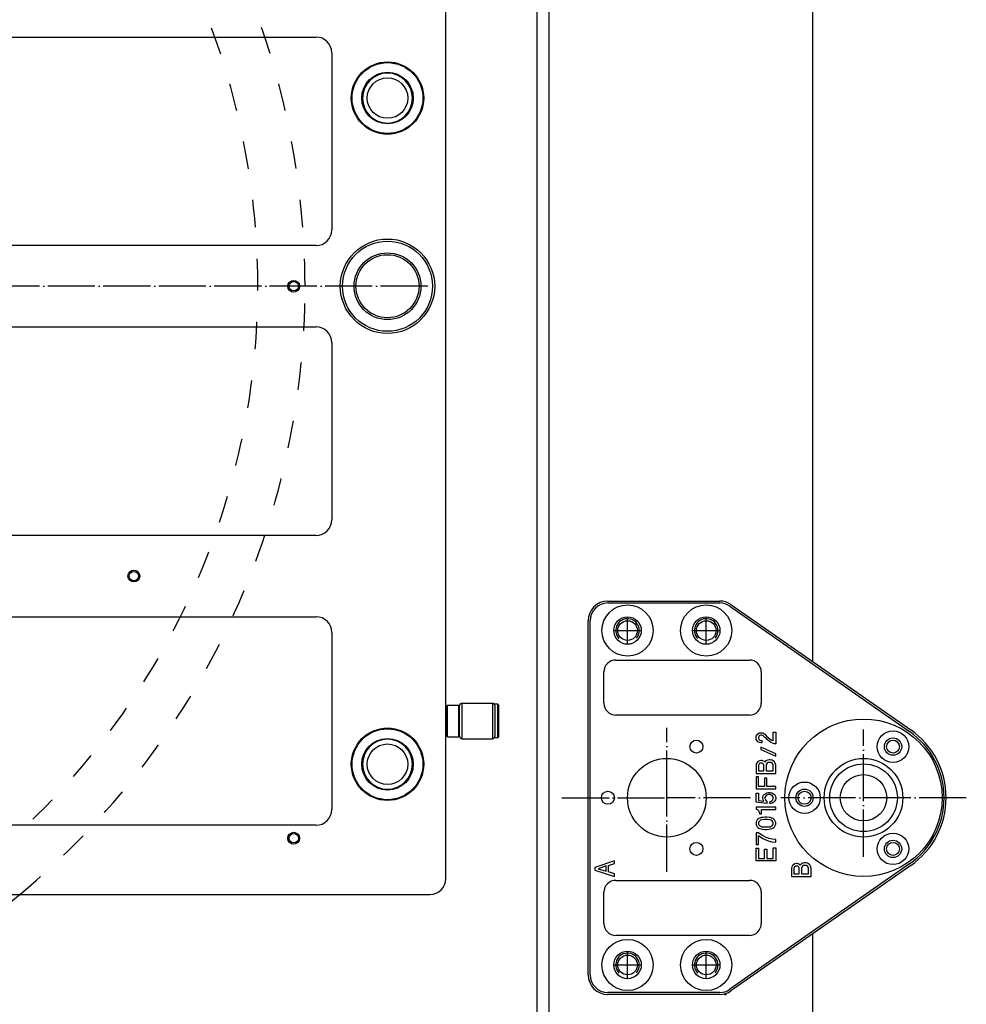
# Model space of a CAD drawing. Extents: x -1765 to 4890, y -3431 to 1272.
# Tile 86 of 189: x 1108 to 1349, y -1904 to -1654. Entities that reach past the tile are written whole.
import ezdxf

# ---------------------------------------------------------------- set-up
doc = ezdxf.new("R2010")
doc.units = 0
doc.linetypes.add('DASHED', pattern=[15, 7, -8])
doc.linetypes.add('DOT_CENTER', pattern=[14, 12, -1, 0, -1])
doc.layers.get('0').update_dxf_attribs({"linetype": 'CONTINUOUS'})
for name, color, linetype in [('1', 7, 'CONTINUOUS'), ('141', 7, 'CONTINUOUS'), ('16', 7, 'CONTINUOUS'), ('DIMPROHIDE', 7, 'CONTINUOUS')]:
    doc.layers.add(name, color=color, linetype=linetype)

# ---------------------------------------------------------------- blocks, each defined once
blk = doc.blocks.new('PIN__67', base_point=(1303, -1871.88))
at = {"layer": '1', "color": 4, "linetype": 'CONTINUOUS'}
for centre, radius in [((1323, -1851.88), 20), ((1330.5, -1838.89), 4), ((1330.5, -1838.89), 2.2), ((1323, -1851.88), 10), ((1323, -1851.88), 8.6), ((1323, -1851.88), 5.9), ((1308, -1851.88), 4), ((1308, -1851.88), 2.2), ((1330.5, -1864.87), 4), ((1330.5, -1864.87), 2.2)]:
    blk.add_circle(centre, radius, dxfattribs=at)
blk = doc.blocks.new('E7015-23251__68', base_point=(1246.31, -1901.88))
at = {"layer": '1', "color": 6, "linetype": 'CONTINUOUS'}
for p, q in [((1258, -1801.88), (1286.43, -1801.88)), ((1258, -1802.38), (1286.43, -1802.38)), ((1289, -1803.19), (1334.72, -1835.06)), ((1289.29, -1802.78), (1335.01, -1834.65)), ((1253, -1896.88), (1253, -1806.88)), ((1253.5, -1896.88), (1253.5, -1806.88)), ((1260, -1816.88), (1294, -1816.88)), ((1257, -1827.88), (1257, -1819.88)), ((1297, -1819.88), (1297, -1827.88)), ((1294, -1830.88), (1260, -1830.88)), ((1295.67, -1836.47), (1295.74, -1836.19)), ((1295.67, -1836.81), (1295.67, -1836.47)), ((1295.74, -1836.19), (1295.92, -1835.85)), ((1295.92, -1835.85), (1296.17, -1835.63)), ((1296.17, -1835.63), (1296.55, -1835.4)), ((1296.36, -1836.3), (1296.3, -1836.53)), ((1296.3, -1836.53), (1296.3, -1836.75)), ((1296.3, -1836.75), (1296.36, -1836.98)), ((1296.49, -1836.13), (1296.36, -1836.3)), ((1296.67, -1836.02), (1296.49, -1836.13)), ((1296.55, -1835.4), (1296.86, -1835.34)), ((1296.86, -1835.96), (1296.67, -1836.02)), ((1296.86, -1835.34), (1297.11, -1835.34)), ((1297.11, -1835.96), (1296.86, -1835.96)), ((1297.11, -1835.34), (1297.42, -1835.4)), ((1297.3, -1836.02), (1297.11, -1835.96)), ((1297.49, -1836.13), (1297.3, -1836.02)), ((1297.42, -1835.4), (1297.8, -1835.63)), ((1297.92, -1836.53), (1297.49, -1836.13)), ((1297.8, -1835.63), (1297.92, -1835.74)), ((1297.92, -1835.74), (1298.36, -1836.19)), ((1298.3, -1836.86), (1297.92, -1836.53)), ((1298.36, -1836.19), (1298.74, -1836.58)), ((1298.74, -1836.58), (1299.24, -1836.98)), ((1300.05, -1835.18), (1300.67, -1835.18)), ((1300.05, -1837.37), (1300.05, -1835.18)), ((1300.67, -1835.18), (1300.67, -1838.16)), ((1295.74, -1837.09), (1295.67, -1836.81)), ((1295.92, -1837.43), (1295.74, -1837.09)), ((1296.17, -1837.65), (1295.92, -1837.43)), ((1296.55, -1837.88), (1296.17, -1837.65)), ((1296.36, -1836.98), (1296.49, -1837.14)), ((1296.49, -1837.14), (1296.67, -1837.26)), ((1296.86, -1837.93), (1296.55, -1837.88)), ((1296.67, -1837.26), (1296.86, -1837.31)), ((1296.86, -1837.31), (1297.11, -1837.31)), ((1297.11, -1837.93), (1296.86, -1837.93)), ((1296.92, -1839.06), (1296.92, -1839.62)), ((1300.67, -1840.74), (1296.92, -1839.06)), ((1297.11, -1837.31), (1297.11, -1837.93)), ((1298.61, -1837.2), (1298.3, -1836.86)), ((1299.05, -1837.54), (1298.61, -1837.2)), ((1299.42, -1837.82), (1299.05, -1837.54)), ((1299.24, -1836.98), (1299.67, -1837.26)), ((1299.86, -1838.04), (1299.42, -1837.82)), ((1299.67, -1837.26), (1300.05, -1837.37)), ((1300.3, -1838.16), (1299.86, -1838.04)), ((1300.67, -1838.16), (1300.3, -1838.16)), ((1296.92, -1839.62), (1300.67, -1841.31)), ((1300.67, -1841.31), (1300.67, -1840.74)), ((1295.74, -1843.28), (1295.67, -1843.56)), ((1295.67, -1843.56), (1295.67, -1845.69)), ((1295.92, -1842.94), (1295.74, -1843.28)), ((1296.17, -1842.71), (1295.92, -1842.94)), ((1296.55, -1842.49), (1296.17, -1842.71)), ((1296.36, -1843.39), (1296.3, -1843.61)), ((1296.3, -1843.61), (1296.3, -1845.08)), ((1296.49, -1843.22), (1296.36, -1843.39)), ((1296.67, -1843.11), (1296.49, -1843.22)), ((1296.86, -1842.43), (1296.55, -1842.49)), ((1296.86, -1843.05), (1296.67, -1843.11)), ((1297.11, -1842.43), (1296.86, -1842.43)), ((1297.11, -1843.05), (1296.86, -1843.05)), ((1297.42, -1842.49), (1297.11, -1842.43)), ((1297.3, -1843.11), (1297.11, -1843.05)), ((1297.49, -1843.22), (1297.3, -1843.11)), ((1297.8, -1842.71), (1297.42, -1842.49)), ((1297.61, -1843.39), (1297.49, -1843.22)), ((1297.67, -1843.61), (1297.61, -1843.39)), ((1297.67, -1845.08), (1297.67, -1843.61)), ((1297.92, -1842.83), (1297.8, -1842.71)), ((1298.17, -1842.54), (1297.92, -1842.83)), ((1298.55, -1842.32), (1298.17, -1842.54)), ((1298.3, -1843.33), (1298.24, -1843.61)), ((1298.24, -1843.61), (1298.24, -1845.08)), ((1298.49, -1843.11), (1298.3, -1843.33)), ((1298.74, -1842.94), (1298.49, -1843.11)), ((1298.99, -1842.21), (1298.55, -1842.32)), ((1298.99, -1842.88), (1298.74, -1842.94)), ((1299.3, -1842.21), (1298.99, -1842.21)), ((1299.24, -1842.88), (1298.99, -1842.88)), ((1299.49, -1842.94), (1299.24, -1842.88)), ((1299.74, -1842.32), (1299.3, -1842.21)), ((1299.74, -1843.11), (1299.49, -1842.94)), ((1300.05, -1842.49), (1299.74, -1842.32)), ((1299.92, -1843.33), (1299.74, -1843.11)), ((1299.99, -1843.61), (1299.92, -1843.33)), ((1299.99, -1845.08), (1299.99, -1843.61)), ((1300.36, -1842.77), (1300.05, -1842.49)), ((1300.55, -1843.11), (1300.36, -1842.77)), ((1300.67, -1843.56), (1300.55, -1843.11)), ((1300.67, -1845.69), (1300.67, -1843.56)), ((1295.67, -1845.69), (1300.67, -1845.69)), ((1295.67, -1846.59), (1295.67, -1849.63)), ((1296.3, -1846.59), (1295.67, -1846.59)), ((1296.3, -1845.08), (1297.67, -1845.08)), ((1296.3, -1849.01), (1296.3, -1846.59)), ((1298.24, -1845.08), (1299.99, -1845.08)), ((1297.8, -1849.01), (1296.3, -1849.01)), ((1297.8, -1846.93), (1297.8, -1849.01)), ((1298.42, -1846.93), (1297.8, -1846.93)), ((1298.42, -1849.01), (1298.42, -1846.93)), ((1300.67, -1849.01), (1298.42, -1849.01)), ((1300.67, -1849.63), (1300.67, -1849.01)), ((1295.67, -1849.63), (1300.67, -1849.63)), ((1295.67, -1850.7), (1296.3, -1850.7)), ((1295.67, -1853.01), (1295.67, -1850.7)), ((1296.3, -1850.7), (1296.3, -1852.56)), ((1297.36, -1851.83), (1297.42, -1851.54)), ((1297.42, -1851.54), (1297.55, -1851.26)), ((1297.55, -1851.26), (1297.74, -1851.09)), ((1297.74, -1851.09), (1297.92, -1850.93)), ((1297.92, -1850.93), (1298.17, -1850.76)), ((1298.05, -1851.54), (1297.92, -1851.83)), ((1298.24, -1851.32), (1298.05, -1851.54)), ((1298.17, -1850.76), (1298.42, -1850.64)), ((1298.42, -1851.21), (1298.24, -1851.32)), ((1298.42, -1850.64), (1298.8, -1850.53)), ((1298.74, -1851.09), (1298.42, -1851.21)), ((1299.24, -1851.09), (1298.74, -1851.09)), ((1298.8, -1850.53), (1299.3, -1850.53)), ((1299.55, -1851.21), (1299.24, -1851.09)), ((1299.3, -1850.53), (1299.67, -1850.64)), ((1299.74, -1851.32), (1299.55, -1851.21)), ((1299.67, -1850.64), (1299.92, -1850.76)), ((1299.92, -1851.54), (1299.74, -1851.32)), ((1299.92, -1850.76), (1300.17, -1850.93)), ((1300.05, -1851.83), (1299.92, -1851.54)), ((1300.17, -1850.93), (1300.36, -1851.09)), ((1300.36, -1851.09), (1300.49, -1851.26)), ((1300.49, -1851.26), (1300.61, -1851.54)), ((1300.61, -1851.54), (1300.67, -1851.83)), ((1298.42, -1853.34), (1295.67, -1853.01)), ((1295.67, -1854.3), (1295.67, -1854.75)), ((1300.67, -1854.3), (1295.67, -1854.3)), ((1296.3, -1852.56), (1297.67, -1852.73)), ((1297.36, -1852.11), (1297.36, -1851.83)), ((1297.49, -1852.44), (1297.36, -1852.11)), ((1297.67, -1852.73), (1297.49, -1852.44)), ((1297.92, -1851.83), (1297.92, -1852.11)), ((1297.92, -1852.11), (1298.05, -1852.44)), ((1298.05, -1852.44), (1298.24, -1852.67)), ((1298.24, -1852.67), (1298.42, -1852.78)), ((1298.42, -1852.78), (1298.42, -1853.34)), ((1299.24, -1852.84), (1299.55, -1852.73)), ((1299.3, -1853.4), (1299.24, -1852.84)), ((1299.67, -1853.29), (1299.3, -1853.4)), ((1299.55, -1852.73), (1299.74, -1852.61)), ((1299.92, -1853.18), (1299.67, -1853.29)), ((1299.74, -1852.61), (1299.92, -1852.39)), ((1299.92, -1852.39), (1300.05, -1852.11)), ((1300.17, -1853.01), (1299.92, -1853.18)), ((1300.05, -1852.11), (1300.05, -1851.83)), ((1300.36, -1852.84), (1300.17, -1853.01)), ((1300.49, -1852.67), (1300.36, -1852.84)), ((1300.61, -1852.39), (1300.49, -1852.67)), ((1300.67, -1852.11), (1300.61, -1852.39)), ((1300.67, -1851.83), (1300.67, -1852.11)), ((1300.67, -1854.86), (1300.67, -1854.3)), ((1295.67, -1854.75), (1295.86, -1854.81)), ((1295.86, -1854.81), (1296.11, -1854.98)), ((1296.11, -1854.98), (1296.3, -1855.14)), ((1296.3, -1855.14), (1296.42, -1855.37)), ((1296.42, -1855.37), (1296.49, -1855.54)), ((1296.49, -1855.54), (1296.55, -1855.82)), ((1296.55, -1855.82), (1296.55, -1855.93)), ((1296.55, -1855.93), (1297.05, -1855.93)), ((1297.05, -1854.86), (1300.67, -1854.86)), ((1297.05, -1855.93), (1297.05, -1854.86)), ((1295.74, -1857.96), (1295.67, -1858.18)), ((1295.67, -1858.18), (1295.67, -1858.58)), ((1295.67, -1858.58), (1295.74, -1858.8)), ((1295.86, -1857.68), (1295.74, -1857.96)), ((1295.74, -1858.8), (1295.86, -1859.08)), ((1295.99, -1857.51), (1295.86, -1857.68)), ((1295.86, -1859.08), (1295.99, -1859.25)), ((1296.17, -1857.34), (1295.99, -1857.51)), ((1295.99, -1859.25), (1296.17, -1859.42)), ((1296.42, -1857.17), (1296.17, -1857.34)), ((1296.42, -1857.96), (1296.3, -1858.18)), ((1296.3, -1858.18), (1296.3, -1858.58)), ((1296.3, -1858.58), (1296.42, -1858.8)), ((1296.67, -1857.06), (1296.42, -1857.17)), ((1296.61, -1857.73), (1296.42, -1857.96)), ((1296.42, -1858.8), (1296.61, -1859.03)), ((1296.8, -1857.62), (1296.61, -1857.73)), ((1296.61, -1859.03), (1296.8, -1859.14)), ((1296.99, -1856.94), (1296.67, -1857.06)), ((1297.11, -1857.51), (1296.8, -1857.62)), ((1296.8, -1859.14), (1297.11, -1859.25)), ((1297.36, -1856.89), (1296.99, -1856.94)), ((1297.8, -1857.45), (1297.11, -1857.51)), ((1297.11, -1859.25), (1297.8, -1859.31)), ((1297.92, -1856.83), (1297.36, -1856.89)), ((1298.55, -1857.45), (1297.8, -1857.45)), ((1297.8, -1859.31), (1298.55, -1859.31)), ((1298.42, -1856.83), (1297.92, -1856.83)), ((1298.99, -1856.89), (1298.42, -1856.83)), ((1299.24, -1857.51), (1298.55, -1857.45)), ((1298.55, -1859.31), (1299.24, -1859.25)), ((1299.36, -1856.94), (1298.99, -1856.89)), ((1299.55, -1857.62), (1299.24, -1857.51)), ((1299.24, -1859.25), (1299.55, -1859.14)), ((1299.67, -1857.06), (1299.36, -1856.94)), ((1299.74, -1857.73), (1299.55, -1857.62)), ((1299.55, -1859.14), (1299.74, -1859.03)), ((1299.92, -1857.17), (1299.67, -1857.06)), ((1299.92, -1857.96), (1299.74, -1857.73)), ((1299.74, -1859.03), (1299.92, -1858.8)), ((1300.17, -1857.34), (1299.92, -1857.17)), ((1300.05, -1858.18), (1299.92, -1857.96)), ((1299.92, -1858.8), (1300.05, -1858.58)), ((1300.05, -1858.58), (1300.05, -1858.18)), ((1300.36, -1857.51), (1300.17, -1857.34)), ((1300.17, -1859.42), (1300.36, -1859.25)), ((1300.49, -1857.68), (1300.36, -1857.51)), ((1300.36, -1859.25), (1300.49, -1859.08)), ((1300.61, -1857.96), (1300.49, -1857.68)), ((1300.49, -1859.08), (1300.61, -1858.8)), ((1300.67, -1858.18), (1300.61, -1857.96)), ((1300.61, -1858.8), (1300.67, -1858.58)), ((1300.67, -1858.58), (1300.67, -1858.18)), ((1295.67, -1860.83), (1295.67, -1863.75)), ((1296.24, -1860.83), (1295.67, -1860.83)), ((1296.17, -1859.42), (1296.42, -1859.59)), ((1297.3, -1861.5), (1296.24, -1860.83)), ((1296.3, -1861.5), (1297.42, -1862.23)), ((1296.3, -1863.75), (1296.3, -1861.5)), ((1296.42, -1859.59), (1296.67, -1859.7)), ((1296.67, -1859.7), (1296.99, -1859.81)), ((1296.99, -1859.81), (1297.36, -1859.87)), ((1298.24, -1861.95), (1297.3, -1861.5)), ((1297.36, -1859.87), (1297.92, -1859.93)), ((1297.92, -1859.93), (1298.42, -1859.93)), ((1298.42, -1859.93), (1298.99, -1859.87)), ((1298.99, -1859.87), (1299.36, -1859.81)), ((1299.36, -1859.81), (1299.67, -1859.7)), ((1299.67, -1859.7), (1299.92, -1859.59)), ((1299.92, -1859.59), (1300.17, -1859.42)), ((1295.67, -1863.75), (1296.3, -1863.75)), ((1297.42, -1862.23), (1298.17, -1862.57)), ((1298.17, -1862.57), (1298.74, -1862.79)), ((1298.99, -1862.23), (1298.24, -1861.95)), ((1298.74, -1862.79), (1299.67, -1863.08)), ((1299.74, -1862.4), (1298.99, -1862.23)), ((1299.67, -1863.08), (1300.67, -1863.19)), ((1300.67, -1862.51), (1299.74, -1862.4)), ((1300.67, -1863.19), (1300.67, -1862.51)), ((1295.67, -1864.71), (1296.3, -1864.71)), ((1295.67, -1867.91), (1295.67, -1864.71)), ((1296.3, -1864.71), (1296.3, -1867.29)), ((1297.8, -1864.93), (1298.42, -1864.93)), ((1297.8, -1867.29), (1297.8, -1864.93)), ((1298.42, -1864.93), (1298.42, -1867.29)), ((1300.05, -1864.65), (1300.67, -1864.65)), ((1300.05, -1867.29), (1300.05, -1864.65)), ((1300.67, -1864.65), (1300.67, -1867.91)), ((1259.67, -1867.94), (1254.67, -1869.57)), ((1257.55, -1869.18), (1255.55, -1869.91)), ((1257.55, -1870.58), (1257.55, -1869.18)), ((1258.17, -1869.07), (1259.67, -1868.56)), ((1258.17, -1870.75), (1258.17, -1869.07)), ((1259.67, -1868.56), (1259.67, -1867.94)), ((1334.72, -1868.7), (1289, -1900.57)), ((1335.01, -1869.11), (1289.29, -1900.98)), ((1300.67, -1867.91), (1295.67, -1867.91)), ((1296.3, -1867.29), (1297.8, -1867.29)), ((1298.42, -1867.29), (1300.05, -1867.29)), ((1304.92, -1869.12), (1304.74, -1869.46)), ((1305.17, -1868.9), (1304.92, -1869.12)), ((1305.55, -1868.67), (1305.17, -1868.9)), ((1305.67, -1869.29), (1305.49, -1869.4)), ((1305.86, -1868.62), (1305.55, -1868.67)), ((1305.86, -1869.23), (1305.67, -1869.29)), ((1306.11, -1868.62), (1305.86, -1868.62)), ((1306.11, -1869.23), (1305.86, -1869.23)), ((1306.42, -1868.67), (1306.11, -1868.62)), ((1306.3, -1869.29), (1306.11, -1869.23)), ((1306.49, -1869.4), (1306.3, -1869.29)), ((1306.8, -1868.9), (1306.42, -1868.67)), ((1306.92, -1869.01), (1306.8, -1868.9)), ((1307.17, -1868.73), (1306.92, -1869.01)), ((1307.55, -1868.5), (1307.17, -1868.73)), ((1307.49, -1869.29), (1307.3, -1869.52)), ((1307.74, -1869.12), (1307.49, -1869.29)), ((1307.99, -1868.39), (1307.55, -1868.5)), ((1307.99, -1869.07), (1307.74, -1869.12)), ((1308.3, -1868.39), (1307.99, -1868.39)), ((1308.24, -1869.07), (1307.99, -1869.07)), ((1308.49, -1869.12), (1308.24, -1869.07)), ((1308.74, -1868.5), (1308.3, -1868.39)), ((1308.74, -1869.29), (1308.49, -1869.12)), ((1309.05, -1868.67), (1308.74, -1868.5)), ((1308.92, -1869.52), (1308.74, -1869.29)), ((1309.36, -1868.95), (1309.05, -1868.67)), ((1309.55, -1869.29), (1309.36, -1868.95)), ((1309.67, -1869.74), (1309.55, -1869.29)), ((1254.67, -1869.57), (1254.67, -1870.25)), ((1254.67, -1870.25), (1259.67, -1871.88)), ((1255.55, -1869.91), (1257.55, -1870.58)), ((1259.67, -1871.26), (1258.17, -1870.75)), ((1259.67, -1871.88), (1259.67, -1871.26)), ((1304.74, -1869.46), (1304.67, -1869.74)), ((1304.67, -1869.74), (1304.67, -1871.88)), ((1305.36, -1869.57), (1305.3, -1869.8)), ((1305.3, -1869.8), (1305.3, -1871.26)), ((1305.3, -1871.26), (1306.67, -1871.26)), ((1305.49, -1869.4), (1305.36, -1869.57)), ((1306.61, -1869.57), (1306.49, -1869.4)), ((1306.67, -1869.8), (1306.61, -1869.57)), ((1306.67, -1871.26), (1306.67, -1869.8)), ((1307.3, -1869.52), (1307.24, -1869.8)), ((1307.24, -1869.8), (1307.24, -1871.26)), ((1307.24, -1871.26), (1308.99, -1871.26)), ((1308.99, -1869.8), (1308.92, -1869.52)), ((1308.99, -1871.26), (1308.99, -1869.8)), ((1309.67, -1871.88), (1309.67, -1869.74)), ((1260, -1872.88), (1294, -1872.88)), ((1304.67, -1871.88), (1309.67, -1871.88)), ((1257, -1883.88), (1257, -1875.88)), ((1297, -1875.88), (1297, -1883.88)), ((1294, -1886.88), (1260, -1886.88)), ((1286.43, -1901.38), (1258, -1901.38)), ((1286.43, -1901.88), (1258, -1901.88))]:
    blk.add_line(p, q, dxfattribs=at)
at = {"layer": '1', "color": 6, "linetype": 'DOT_CENTER'}
for p, q in [((1273, -1851.88), (1273, -1834.07)), ((1323, -1866.88), (1323, -1834.51)), ((1246.31, -1851.88), (1273, -1851.88)), ((1273, -1870.72), (1273, -1851.88)), ((1294.3, -1851.88), (1273, -1851.88)), ((1349.14, -1851.88), (1301.94, -1851.88)), ((1288, -1901.88), (1288.2, -1901.74)), ((1287.66, -1901.88), (1288, -1901.88))]:
    blk.add_line(p, q, dxfattribs=at)
at = {"layer": '1', "color": 6, "linetype": 'CONTINUOUS'}
for centre, radius in [((1263, -1809.38), 6.5), ((1283, -1809.38), 6.5), ((1263, -1809.38), 3.5), ((1283, -1809.38), 3.5), ((1280.5, -1838.89), 1.65), ((1330.5, -1838.89), 1.65), ((1273, -1851.88), 10), ((1323, -1851.88), 10), ((1258, -1851.88), 1.65), ((1308, -1851.88), 1.65), ((1280.5, -1864.87), 1.65), ((1330.5, -1864.87), 1.65), ((1263, -1894.38), 6.5), ((1283, -1894.38), 6.5), ((1263, -1894.38), 3.5), ((1283, -1894.38), 3.5)]:
    blk.add_circle(centre, radius, dxfattribs=at)
for centre, radius, start, end in [((1258, -1806.88), 5, 90, 180), ((1258, -1806.88), 4.5, 90, 180), ((1286.43, -1806.88), 5, 55.1175, 90), ((1286.43, -1806.88), 4.5, 55.1175, 90), ((1260, -1819.88), 3, 90, 180), ((1294, -1819.88), 3, 0, 90), ((1260, -1827.88), 3, 180, -90), ((1294, -1827.88), 3, -90, 0), ((1323, -1851.88), 20.5, 0, 55.1175), ((1323, -1851.88), 21, 0, 55.1175), ((1323, -1851.88), 20.5, -55.1175, 0), ((1323, -1851.88), 21, -55.1175, 0), ((1260, -1875.88), 3, 90, 180), ((1294, -1875.88), 3, 0, 90), ((1260, -1883.88), 3, 180, -90), ((1294, -1883.88), 3, -90, 0), ((1258, -1896.88), 5, 180, -90), ((1258, -1896.88), 4.5, 180, -90), ((1286.43, -1896.88), 4.5, -90, -55.1175), ((1286.43, -1896.88), 5, -90, -55.1175)]:
    blk.add_arc(centre, radius, start, end, dxfattribs=at)
at = {"layer": '1'}
blk.add_blockref('PIN__67', (1303, -1871.88), dxfattribs=at)
blk = doc.blocks.new('HEADPLATE_TEL', base_point=(614, -2216.07))
at = {"layer": '1', "color": 1, "linetype": 'DOT_CENTER'}
for p, q in [((1263, -1812.68), (1263, -1806.08)), ((1283, -1812.68), (1283, -1806.08)), ((1259.7, -1809.38), (1266.3, -1809.38)), ((1279.7, -1809.38), (1286.3, -1809.38)), ((1263, -1897.68), (1263, -1891.08)), ((1283, -1897.68), (1283, -1891.08)), ((1259.7, -1894.38), (1266.3, -1894.38)), ((1279.7, -1894.38), (1286.3, -1894.38))]:
    blk.add_line(p, q, dxfattribs=at)
at = {"layer": '1', "color": 7, "linetype": 'CONTINUOUS'}
for centre in [(1263, -1809.38), (1283, -1809.38), (1263, -1894.38), (1283, -1894.38)]:
    blk.add_circle(centre, 2.5, dxfattribs=at)
at = {"layer": '1', "color": 1, "linetype": 'CONTINUOUS'}
for centre, start, end in [((1263, -1809.38), 0, -136.9026), ((1283, -1809.38), 0, -136.9026), ((1263, -1809.38), -40.9955, 0), ((1283, -1809.38), -40.9955, 0), ((1263, -1894.38), 0, -136.9026), ((1283, -1894.38), 0, -136.9026), ((1263, -1894.38), -40.9955, 0), ((1283, -1894.38), -40.9955, 0)]:
    blk.add_arc(centre, 3, start, end, dxfattribs=at)
at = {"layer": '141', "color": 7, "linetype": 'CONTINUOUS'}
blk.add_line((1240, -1947.74), (1240, -1438.88), dxfattribs=at)
at = {"layer": '16', "color": 1, "linetype": 'DOT_CENTER'}
blk.add_line((1212.2, -1721.88), (620.8, -1721.88), dxfattribs=at)
at = {"layer": 'DIMPROHIDE', "color": 7, "linetype": 'CONTINUOUS'}
for p, q in [((1243, -1438.88), (1243, -1950.74)), ((1310, -1626.54), (1310, -1817.22)), ((1310, -1886.54), (1310, -2036.88))]:
    blk.add_line(p, q, dxfattribs=at)
at = {"layer": 'DIMPROHIDE', "color": 7, "linetype": 'DASHED'}
for radius, start, end in [(189, 0, 54.884), (201, 0, 50.278), (189, -54.884, 0), (201, -50.278, 0)]:
    blk.add_arc((980, -1721.88), radius, start, end, dxfattribs=at)
at = {"layer": 'DIMPROHIDE', "color": 7, "linetype": 'CONTINUOUS'}
blk.add_arc((980, -1721.88), 201, -129.722, -50.278, dxfattribs=at)
at = {"layer": '1'}
blk.add_blockref('E7015-23251__68', (1246.31, -1901.88), dxfattribs=at)
blk = doc.blocks.new('DUT_BOARD__533', base_point=(1187.82, -1437.57))
at = {"color": 1, "linetype": 'CONTINUOUS'}
for p, q in [((1091.14, -1658.55), (1183.82, -1658.55)), ((1187.82, -1662.55), (1187.82, -1707.55)), ((1183.82, -1711.55), (1091.14, -1711.55)), ((1091.14, -1732.21), (1183.82, -1732.21)), ((1187.82, -1736.21), (1187.82, -1781.21)), ((1183.82, -1785.21), (1091.14, -1785.21)), ((1091.14, -1805.87), (1183.82, -1805.87)), ((1187.82, -1809.87), (1187.82, -1854.87)), ((1183.82, -1858.87), (1091.14, -1858.87))]:
    blk.add_line(p, q, dxfattribs=at)
for centre, start, end in [((1183.82, -1662.55), 0, 90), ((1183.82, -1707.55), -90, 0), ((1183.82, -1736.21), 0, 90), ((1183.82, -1781.21), -90, 0), ((1183.82, -1809.87), 0, 90), ((1183.82, -1854.87), -90, 0)]:
    blk.add_arc(centre, 4, start, end, dxfattribs=at)
blk = doc.blocks.new('24791-0S111__534', base_point=(1220.3, -1828.37))
at = {"color": 1, "linetype": 'CONTINUOUS'}
for p, q in [((1217, -1828.57), (1217.2, -1828.37)), ((1217, -1832.37), (1217, -1828.57)), ((1217.2, -1828.37), (1220.1, -1828.37)), ((1217.2, -1832.37), (1217.2, -1828.37)), ((1220.3, -1828.57), (1220.1, -1828.37)), ((1220.1, -1832.37), (1220.1, -1828.37)), ((1220.3, -1832.37), (1220.3, -1828.57)), ((1217, -1836.17), (1217, -1832.37)), ((1217.2, -1836.37), (1217.2, -1832.37)), ((1220.1, -1836.37), (1220.1, -1832.37)), ((1220.3, -1836.17), (1220.3, -1832.37)), ((1217, -1836.17), (1217.2, -1836.37)), ((1217.2, -1836.37), (1220.1, -1836.37)), ((1220.3, -1836.17), (1220.1, -1836.37))]:
    blk.add_line(p, q, dxfattribs=at)
blk = doc.blocks.new('BEARING_HK0509__535', base_point=(1229.3, -1827.87))
at = {"color": 1, "linetype": 'CONTINUOUS'}
for p, q in [((1220.3, -1828.47), (1220.3, -1828.57)), ((1220.3, -1832.37), (1220.3, -1828.57)), ((1220.9, -1827.87), (1228.7, -1827.87)), ((1220.9, -1827.87), (1220.9, -1836.87)), ((1228.7, -1827.87), (1228.7, -1836.87)), ((1229.3, -1828.47), (1229.3, -1829.87)), ((1229.3, -1829.87), (1229.3, -1834.87)), ((1220.3, -1836.17), (1220.3, -1832.37)), ((1220.3, -1836.17), (1220.3, -1836.27)), ((1229.3, -1834.87), (1229.3, -1836.27)), ((1220.9, -1836.87), (1228.7, -1836.87))]:
    blk.add_line(p, q, dxfattribs=at)
for centre, start, end in [((1220.9, -1828.47), 90, 180), ((1228.7, -1828.47), 0, 90), ((1220.9, -1836.27), 180, -90), ((1228.7, -1836.27), -90, 0)]:
    blk.add_arc(centre, 0.6, start, end, dxfattribs=at)
blk = doc.blocks.new('E2812-23753-0__536', base_point=(1230.3, -1828.07))
at = {"color": 1, "linetype": 'CONTINUOUS'}
for p, q in [((1229.3, -1828.47), (1229.3, -1828.07)), ((1230, -1828.07), (1229.3, -1828.07)), ((1229.3, -1828.47), (1229.3, -1829.87)), ((1230, -1836.67), (1230, -1828.07)), ((1230.3, -1828.37), (1230, -1828.07)), ((1230.3, -1836.37), (1230.3, -1828.37)), ((1216.8, -1829.87), (1217, -1829.87)), ((1229.3, -1829.87), (1229.3, -1834.87)), ((1216.8, -1834.87), (1217, -1834.87)), ((1229.3, -1834.87), (1229.3, -1836.27)), ((1229.3, -1836.67), (1229.3, -1836.27)), ((1230, -1836.67), (1229.3, -1836.67)), ((1230.3, -1836.37), (1230, -1836.67))]:
    blk.add_line(p, q, dxfattribs=at)
blk = doc.blocks.new('BEARING_ASSY1_5__537', base_point=(1230.3, -1827.87))
for name, p in [('E2812-23753-0__536', (1230.3, -1828.07)), ('24791-0S111__534', (1220.3, -1828.37)), ('BEARING_HK0509__535', (1229.3, -1827.87))]:
    blk.add_blockref(name, p)
blk = doc.blocks.new('BEARINGS__566', base_point=(1230.3, -1469.57))
blk.add_blockref('BEARING_ASSY1_5__537', (1230.3, -1827.87))
blk = doc.blocks.new('6960-0041-0_5__572', base_point=(1208.32, -1667.7))
at = {"color": 1, "linetype": 'CONTINUOUS'}
blk.add_circle((1201.97, -1674.05), 5.15, dxfattribs=at)
for start, end in [(90, -90), (-90, 90)]:
    blk.add_arc((1201.97, -1674.05), 6.35, start, end, dxfattribs=at)
blk = doc.blocks.new('6960-0041-0_6__573', base_point=(1208.32, -1837.02))
at = {"color": 1, "linetype": 'CONTINUOUS'}
blk.add_circle((1201.97, -1843.37), 5.15, dxfattribs=at)
for start, end in [(90, -90), (-90, 90)]:
    blk.add_arc((1201.97, -1843.37), 6.35, start, end, dxfattribs=at)
blk = doc.blocks.new('HOLEPLUGS__574', base_point=(1208.32, -1446.72))
for name, p in [('6960-0041-0_5__572', (1208.32, -1667.7)), ('6960-0041-0_6__573', (1208.32, -1837.02))]:
    blk.add_blockref(name, p)
blk = doc.blocks.new('21791-0S112__577', base_point=(1213.97, -1709.88))
at = {"color": 1, "linetype": 'CONTINUOUS'}
for radius in [12, 11.45, 8.49, 8.02]:
    blk.add_circle((1201.97, -1721.88), radius, dxfattribs=at)
blk = doc.blocks.new('BUSHINGS_INTERFACE__578', base_point=(1213.97, -1636.22))
blk.add_blockref('21791-0S112__577', (1213.97, -1709.88))
blk = doc.blocks.new('SMALLPARTS__593', base_point=(1230.3, -1381.88))
for name, p in [('HOLEPLUGS__574', (1208.32, -1446.72)), ('BEARINGS__566', (1230.3, -1469.57)), ('BUSHINGS_INTERFACE__578', (1213.97, -1636.22))]:
    blk.add_blockref(name, p)
blk = doc.blocks.new('E7018-24101__594', base_point=(1216.8, -1421.88))
at = {"color": 1, "linetype": 'CONTINUOUS'}
for p, q in [((1216.8, -1872.48), (1216.8, -1571.28)), ((1091.14, -1658.55), (1183.82, -1658.55)), ((1187.82, -1662.55), (1187.82, -1707.55)), ((1183.82, -1711.55), (1091.14, -1711.55)), ((1091.14, -1732.21), (1183.82, -1732.21)), ((1187.82, -1736.21), (1187.82, -1781.21)), ((1183.82, -1785.21), (1091.14, -1785.21)), ((1091.14, -1805.87), (1183.82, -1805.87)), ((1187.82, -1809.87), (1187.82, -1854.87)), ((1183.82, -1858.87), (1091.14, -1858.87)), ((1049.5, -1876.48), (1212.8, -1876.48))]:
    blk.add_line(p, q, dxfattribs=at)
for centre, radius in [((1201.97, -1674.05), 9.2), ((1201.97, -1674.05), 9), ((1201.97, -1674.05), 6.55), ((1178.12, -1721.88), 1.5), ((1178.12, -1721.88), 1.2), ((1137.48, -1795.54), 1.5), ((1137.48, -1795.54), 1.2), ((1201.97, -1843.37), 9.2), ((1201.97, -1843.37), 9), ((1201.97, -1843.37), 6.55), ((1178.12, -1862.17), 1.5), ((1178.12, -1862.17), 1.2)]:
    blk.add_circle(centre, radius, dxfattribs=at)
for centre, radius, start, end in [((1183.82, -1662.55), 4, 0, 90), ((1201.97, -1674.05), 6.35, 90, -90), ((1201.97, -1674.05), 6.35, -90, 90), ((1183.82, -1707.55), 4, -90, 0), ((1183.82, -1736.21), 4, 0, 90), ((1183.82, -1781.21), 4, -90, 0), ((1183.82, -1809.87), 4, 0, 90), ((1201.97, -1843.37), 6.35, 90, -90), ((1201.97, -1843.37), 6.35, -90, 90), ((1183.82, -1854.87), 4, -90, 0), ((1212.8, -1872.48), 4, -90, 0)]:
    blk.add_arc(centre, radius, start, end, dxfattribs=at)
blk = doc.blocks.new('E7018-64101__595', base_point=(1230.3, -1381.88))
for name, p in [('SMALLPARTS__593', (1230.3, -1381.88)), ('E7018-24101__594', (1216.8, -1421.88))]:
    blk.add_blockref(name, p)
blk = doc.blocks.new('STIFF_ASSY_DUTBD__596', base_point=(1230.3, -1381.88))
for name, p in [('E7018-64101__595', (1230.3, -1381.88)), ('DUT_BOARD__533', (1187.82, -1437.57))]:
    blk.add_blockref(name, p)
blk = doc.blocks.new('A1__597', base_point=(1230.3, -1381.88))
blk.add_blockref('STIFF_ASSY_DUTBD__596', (1230.3, -1381.88))
blk = doc.blocks.new('FRONT1__598', base_point=(1232.36, -1381.88))
blk.add_blockref('A1__597', (1230.3, -1381.88))
blk = doc.blocks.new('L1__599', base_point=(1232.36, -1381.88))
blk.add_blockref('FRONT1__598', (1232.36, -1381.88))

msp = doc.modelspace()

# ---------------------------------------------------------------- block references
msp.add_blockref('L1__599', (1232.36, -1381.88))
at = {"layer": '1'}
msp.add_blockref('HEADPLATE_TEL', (614, -2216.07), dxfattribs=at)

doc.saveas('drawing.dxf')
